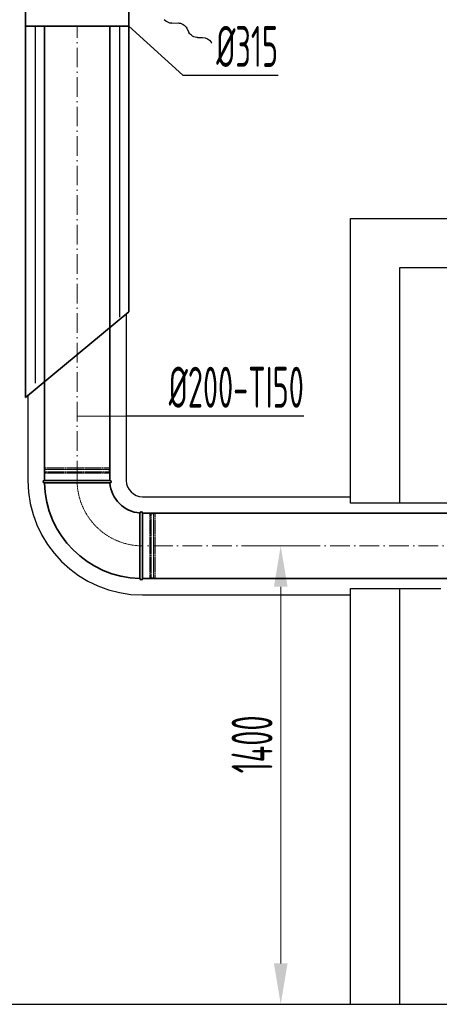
# Model space of a CAD drawing. Header units: millimetres. Extents: x 8221 to 89444, y -105166 to -5578.
# Tile 66 of 118: x 10692 to 11974, y -29046 to -26039. Entities that reach past the tile are written whole.
import ezdxf

# ---------------------------------------------------------------- set-up
doc = ezdxf.new("R2010")
doc.units = ezdxf.units.MM
for name, pattern in [('ACAD_ISO02W100', [15, 12, -3]), ('ACAD_ISO10W100', [18, 12, -3, 0, -3]), ('phl_thick', [0])]:
    doc.linetypes.add(name, pattern=pattern)
for name, color, linetype, lineweight in [('UT_KOTY - DIMENZE', 7, 'Continuous', 5), ('VZT_09 ODA (SÁNÍ) - OBRYS', 3, 'Continuous', 35), ('VZT_0C ODA (SÁNÍ)', 3, 'Continuous', 35), ('VZT_10 ODA (SÁNÍ) - OSA', 3, 'ACAD_ISO10W100', 5), ('VZT_30 DISTRIBUČNÍ PRVKY - OBRYS', 1, 'Continuous', 35), ('VZT_50 POPIS - OBECNE', 7, 'Continuous', 13), ('VZT_60_KOTY - DIMENZE', 7, 'Continuous', 5)]:
    doc.layers.add(name, color=color, linetype=linetype, lineweight=lineweight)
doc.layers.add('VZT_11 ODA (SÁNÍ) - NETISK', color=8, linetype='ACAD_ISO02W100', lineweight=5, plot=False)
doc.layers.add('VZT_IZOLACE - TEPELNÁ', color=6, linetype='IZOLACE TEPELNA')
doc.styles.add('EVORA_125', font='isocp.shx', dxfattribs={"width": 0.6, "height": 125})
doc.styles.add('ISOCP 2.5', font='isocp.shx', dxfattribs={"width": 0.6, "height": 2.5})
doc.styles.get("Standard").update_dxf_attribs({"font": 'arial.ttf'})
doc.linetypes.add('IZOLACE', pattern='A,0.00254,-2.54,[134,ltypeshp.shx,S=2.54,R=0,X=-2.54,Y=0],-5.08,[134,ltypeshp.shx,S=2.54,R=180,X=2.54,Y=0],-2.54', length=10.16254)
doc.linetypes.add('IZOLACE TEPELNA', pattern='A,12.7,-1.5,["T",Standard,S=2.54,R=0,X=0,Y=-1.27],-3', length=17.2)

msp = doc.modelspace()

# ---------------------------------------------------------------- linework, layer by layer
at = {"color": 8}
for p, q in [((11703, -26645.8), (13207, -26645.8)), ((11703, -27515.8), (11703, -26645.8)), ((11853, -26795.8), (13057, -26795.8)), ((11853, -27515.8), (11853, -26795.8)), ((11703, -29045.8), (11703, -27775.8)), ((11853, -29045.8), (11853, -27775.8)), ((8944.1, -29045.8), (17704.1, -29045.8))]:
    msp.add_line(p, q, dxfattribs=at)
at = {"layer": 'UT_KOTY - DIMENZE'}
for p, q in [((11600.5, -27645.8), (11427, -27645.8)), ((11489.5, -28920.8), (11489.5, -27770.8)), ((11439.5, -29045.8), (11427, -29045.8))]:
    msp.add_line(p, q, dxfattribs=at)
for points in [[(11468.7, -27770.8), (11510.4, -27770.8), (11489.5, -27645.8)], [(11468.7, -28920.8), (11510.4, -28920.8), (11489.5, -29045.8)]]:
    msp.add_solid(points, dxfattribs=at)
at = {"layer": 'VZT_09 ODA (SÁNÍ) - OBRYS'}
for p, q in [((10967.7, -27445.8), (10767.7, -27445.8)), ((10867.7, -27453.8), (10767.7, -27453.8)), ((11067.7, -27745.8), (11067.7, -27545.8)), ((11059.7, -27645.7), (11059.7, -27745.8))]:
    msp.add_line(p, q, dxfattribs=at)
for points in [[(10767.7, -26058.4), (10767.7, -27445.8)], [(10967.7, -26058.4), (10967.7, -27445.8)], [(11067.7, -27545.8), (12060.7, -27545.8)], [(11067.7, -27745.8), (12060.7, -27745.8)]]:
    msp.add_lwpolyline(points, dxfattribs=at)
for centre, radius, start, end in [((10767.7, -27449.8), 4, 90, 270), ((10967.7, -27449.8), 4, 274.5812, 90), ((11067.7, -27445.8), 300, 181.5281, 268.4719), ((11067.7, -27445.8), 100, 184.5812, 265.4188), ((11063.7, -27545.8), 4, 0, 175.4188), ((11063.7, -27745.8), 4, 180, 0)]:
    msp.add_arc(centre, radius, start, end, dxfattribs=at)
for points, knots in [([(10968, -27453.8), (10968, -27453.8), (10965.8, -27453.8), (10956.8, -27453.8), (10949.9, -27453.8), (10932.1, -27453.8), (10921.4, -27453.8), (10897.7, -27453.8), (10884.8, -27453.8), (10870.5, -27453.8), (10869.1, -27453.8), (10867.7, -27453.8)], [315.294186, 315.294186, 315.294186, 315.294186, 351.735982, 351.735982, 390.710875, 390.710875, 429.832624, 429.832624, 468.991563, 468.991563, 473.053633, 473.053633, 473.053633, 473.053633]), ([(11059.7, -27645.7), (11059.7, -27633.1), (11059.7, -27620.6), (11059.7, -27596.7), (11059.7, -27585.6), (11059.7, -27566.8), (11059.7, -27559.2), (11059.7, -27548.7), (11059.7, -27545.8), (11059.7, -27545.5), (11059.7, -27545.5), (11059.7, -27545.5)], [157.533456, 157.533456, 157.533456, 157.533456, 195.393508, 195.393508, 234.551342, 234.551342, 273.721472, 273.721472, 312.806301, 312.806301, 315.294186, 315.294186, 315.294186, 315.294186])]:
    msp.add_open_spline(points, degree=3, knots=knots, dxfattribs=at)
at = {"layer": 'VZT_0C ODA (SÁNÍ)'}
for p, q in [((10710.2, -26058.4), (10710.2, -27192.5)), ((11025.2, -26058.4), (11025.2, -26930.8)), ((11025.2, -26930.8), (10710.2, -27192.5))]:
    msp.add_line(p, q, dxfattribs=at)
at = {"layer": 'VZT_10 ODA (SÁNÍ) - OSA', "ltscale": 5}
for points in [[(10867.7, -27445.8), (10867.7, -26058.4)], [(12060.7, -27645.8), (11067.7, -27645.8)]]:
    msp.add_lwpolyline(points, dxfattribs=at)
at = {"layer": 'VZT_10 ODA (SÁNÍ) - OSA', "ltscale": 0.3}
msp.add_lwpolyline([(10867.7, -27445.8), (10867.7, -27445.8, 0.414214), (11067.7, -27645.8), (11067.7, -27645.8)], format="xyb", dxfattribs=at)
at = {"layer": 'VZT_11 ODA (SÁNÍ) - NETISK', "ltscale": 0.4}
for p, q in [((10967.7, -27412.3), (10767.7, -27412.3)), ((10767.7, -27412.8), (10767.7, -27412.3)), ((10967.7, -27412.8), (10767.7, -27412.8)), ((10967.7, -27419.8), (10767.7, -27419.8)), ((10767.7, -27420.3), (10767.7, -27419.8)), ((10967.7, -27420.3), (10767.7, -27420.3)), ((10966.7, -27407.8), (10768.7, -27407.8)), ((10768.7, -27411.8), (10768.7, -27407.8)), ((10966.7, -27411.8), (10768.7, -27411.8)), ((10769.7, -27412.3), (10769.7, -27411.8)), ((10769.7, -27419.8), (10769.7, -27412.8)), ((10769.7, -27423.8), (10769.7, -27420.3)), ((10965.7, -27412.3), (10965.7, -27411.8)), ((10965.7, -27419.8), (10965.7, -27412.8)), ((10965.7, -27423.8), (10965.7, -27420.3)), ((10966.7, -27411.8), (10966.7, -27407.8)), ((10967.7, -27412.8), (10967.7, -27412.3)), ((10967.7, -27420.3), (10967.7, -27419.8)), ((10966.7, -27423.8), (10768.7, -27423.8)), ((10768.7, -27445.8), (10768.7, -27423.8)), ((10966.7, -27445.8), (10966.7, -27423.8)), ((11089.7, -27546.8), (11067.7, -27546.8)), ((11089.7, -27546.8), (11089.7, -27744.8)), ((11093.2, -27547.8), (11089.7, -27547.8)), ((11093.2, -27545.8), (11093.2, -27745.8)), ((11093.7, -27545.8), (11093.2, -27545.8)), ((11093.7, -27545.8), (11093.7, -27745.8)), ((11100.7, -27547.8), (11093.7, -27547.8)), ((11100.7, -27545.8), (11100.7, -27745.8)), ((11101.2, -27545.8), (11100.7, -27545.8)), ((11101.2, -27545.8), (11101.2, -27745.8)), ((11101.7, -27547.8), (11101.2, -27547.8)), ((11101.7, -27546.8), (11101.7, -27744.8)), ((11105.7, -27546.8), (11101.7, -27546.8)), ((11105.7, -27546.8), (11105.7, -27744.8)), ((11089.7, -27744.8), (11067.7, -27744.8)), ((11093.2, -27743.8), (11089.7, -27743.8)), ((11093.7, -27745.8), (11093.2, -27745.8)), ((11100.7, -27743.8), (11093.7, -27743.8)), ((11101.2, -27745.8), (11100.7, -27745.8)), ((11101.7, -27743.8), (11101.2, -27743.8)), ((11105.7, -27744.8), (11101.7, -27744.8))]:
    msp.add_line(p, q, dxfattribs=at)
at = {"layer": 'VZT_30 DISTRIBUČNÍ PRVKY - OBRYS', "linetype": 'phl_thick'}
msp.add_lwpolyline([(11025.2, -25998.5), (11025.2, -26058.4), (10710.2, -26058.4), (10710.2, -25998.5, -0.414214), (10720.3, -25988.4), (11015, -25988.4, -0.414214), (11025.2, -25998.5)], format="xyb", dxfattribs=at)
at = {"layer": 'VZT_50 POPIS - OBECNE', "color": 0, "lineweight": -2}
for p, q in [((11156.6, -26049.7), (11176.1, -26049)), ((11202.7, -26064.8), (11209.1, -26077.7)), ((11235.7, -26093.5), (11251, -26092.9))]:
    msp.add_line(p, q, dxfattribs=at)
at = {"layer": 'VZT_50 POPIS - OBECNE'}
msp.add_line((11277.2, -26107.9), (11278.9, -26111.1), dxfattribs=at)
at = {"layer": 'VZT_50 POPIS - OBECNE', "color": 0, "lineweight": -2, "extrusion": (0, 0, -1)}
for centre, start_param, end_param in [((11148.1, -26033.8), 3.908129, 5.191299), ((11184.6, -26064.9), 0.766537, 2.375056), ((11227.1, -26077.6), 3.908129, 5.516649), ((11259.5, -26108.9), 0.766537, 2.320574)]:
    msp.add_ellipse(centre, major_axis=(-18.5, 11), ratio=0.625, start_param=start_param, end_param=end_param, dxfattribs=at)
at = {"layer": 'VZT_60_KOTY - DIMENZE', "linetype": 'ByBlock', "lineweight": -2}
for p, q in [((11190.7, -26208.2), (11240.7, -26208.2)), ((11017.7, -27248.9), (11067.7, -27248.9))]:
    msp.add_line(p, q, dxfattribs=at)
for points in [[(11025.2, -26058.4), (11190.7, -26208.2)], [(11240.7, -26208.2), (11481.3, -26208.2)], [(10867.7, -27249.4), (11017.7, -27248.9)], [(11067.7, -27248.9), (11560.2, -27248.9)]]:
    msp.add_lwpolyline(points, dxfattribs=at)
at = {"layer": 'VZT_IZOLACE - TEPELNÁ', "linetype": 'IZOLACE', "ltscale": 0.04}
for p, q in [((10739.2, -26058.4), (10739.2, -27149.3)), ((10996.8, -26058.4), (10996.8, -26947.4))]:
    msp.add_line(p, q, dxfattribs=at)
at = {"layer": 'VZT_IZOLACE - TEPELNÁ', "ltscale": 0.5}
for p, q in [((11017.7, -26937), (11017.7, -27445.8)), ((10717.7, -27186.3), (10717.7, -27445.8)), ((11067.7, -27495.8), (11703, -27495.8)), ((12083.7, -27515.8), (11703, -27515.8)), ((11703, -27775.8), (11978.7, -27775.8)), ((11067.7, -27795.8), (11703, -27795.8))]:
    msp.add_line(p, q, dxfattribs=at)
for radius in [350, 50]:
    msp.add_arc((11067.7, -27445.8), radius, 180, 270, dxfattribs=at)

# ---------------------------------------------------------------- texts
at = {"layer": 'UT_KOTY - DIMENZE', "insert": (11402, -28252.1), "char_height": 125, "attachment_point": 5, "rotation": 90, "style": 'ISOCP 2.5'}
msp.add_mtext('1400', dxfattribs=at)
at = {"layer": 'VZT_60_KOTY - DIMENZE', "linetype": 'phl_thick', "char_height": 125, "attachment_point": 3, "style": 'EVORA_125'}
for s, insert in [('%%C315', (11481.3, -26058.2)), ('%%C200-TI50', (11560.2, -27098.9))]:
    msp.add_mtext(s, dxfattribs=dict(at, insert=insert))

doc.saveas('drawing.dxf')
